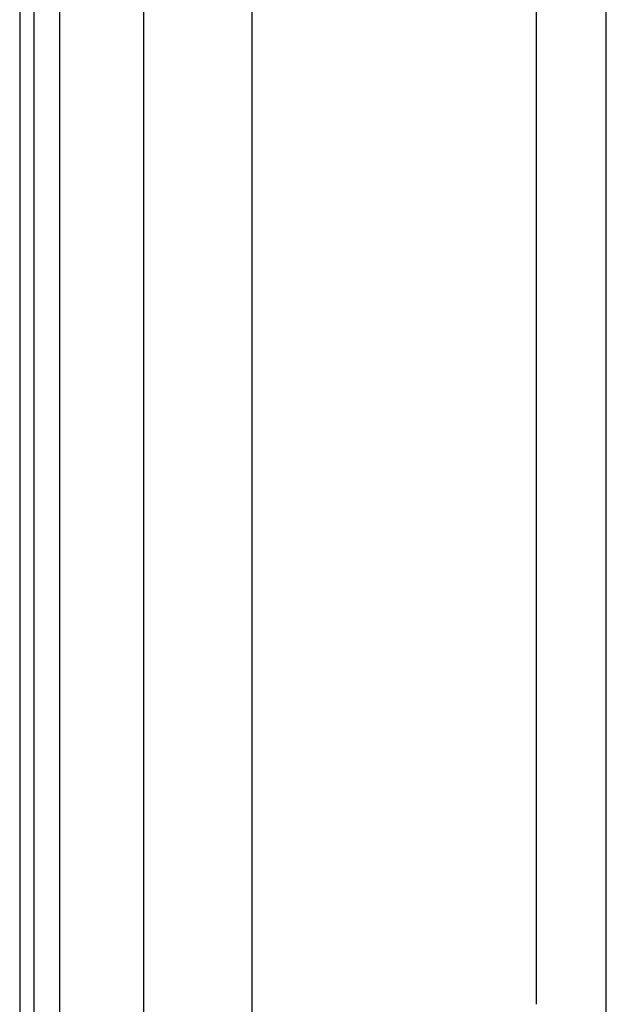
# Model space of a CAD drawing. Header units: inches. Extents: x 4 to 120, y 7 to 65.
# Tile 56 of 149: x 3.89 to 6.03, y 28.48 to 32.07. Entities that reach past the tile are written whole.
import ezdxf

# ---------------------------------------------------------------- set-up
doc = ezdxf.new("R2010")
doc.units = ezdxf.units.IN
doc.header["$MEASUREMENT"] = 0
doc.layers.add('Visible Edges(ANSI)', color=7, linetype='Continuous', lineweight=25)
doc.layers.add('Visible Tangent Edges(ANSI)', color=7, linetype='Continuous', lineweight=25)

msp = doc.modelspace()

# ---------------------------------------------------------------- linework, layer by layer
at = {"layer": 'Visible Edges(ANSI)'}
for p, q in [((3.894, 48.4274), (3.894, 18.9164)), ((3.947, 18.9164), (3.947, 48.4274)), ((4.3461, 23.4033), (4.3461, 43.9405)), ((4.7398, 43.9396), (4.7398, 23.4043)), ((6.031, 28.3987), (6.031, 32.2579)), ((5.7768, 28.4847), (5.7768, 32.1719))]:
    msp.add_line(p, q, dxfattribs=at)
at = {"layer": 'Visible Tangent Edges(ANSI)'}
msp.add_line((4.04, 18.9164), (4.04, 48.4274), dxfattribs=at)

doc.saveas('drawing.dxf')
